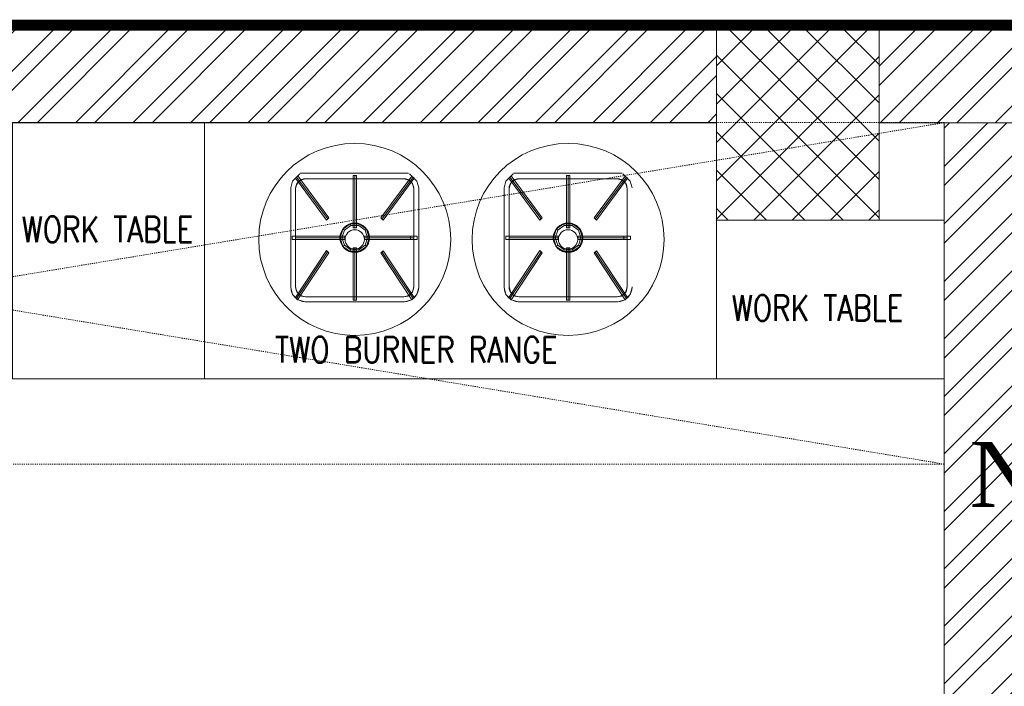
# Model space of a CAD drawing. Header units: inches. Extents: x 105152 to 158499, y 12149 to 30915.
# Tile 52 of 256: x 123900 to 123990, y 21542 to 21603. Entities that reach past the tile are written whole.
import ezdxf

# ---------------------------------------------------------------- set-up
doc = ezdxf.new("R2010")
doc.units = ezdxf.units.IN
doc.header["$MEASUREMENT"] = 0
doc.linetypes.add('HIDDEN', pattern=[0.375, 0.25, -0.125])
for name, color, linetype, lineweight in [('AR - PLAN', 251, 'Continuous', 5), ('DRAINAGE ', 7, 'Continuous', 9), ('FLOOR RAISE', 4, 'Continuous', 5), ('KIT TEXT.', 5, 'Continuous', 5), ('PD_BRICK WALL_115', 134, 'Continuous', 30), ('PD_COLUMN', 2, 'Continuous', 60), ('PD_HATCH', 45, 'Continuous', 9), ('PP-TEXT', 7, 'Continuous', 40)]:
    doc.layers.add(name, color=color, linetype=linetype, lineweight=lineweight)
doc.layers.add('KIT EQUIPMENT', color=7, linetype='Continuous')
doc.layers.add('PD_025_TEXT', color=61, linetype='Continuous')
doc.styles.add('Arial', font='GOTHIC.TTF')
doc.styles.add('ISO', font='isocp.shx', dxfattribs={"height": 250})

# ---------------------------------------------------------------- blocks, each defined once
blk = doc.blocks.new('A$C6E471120')
at = {"layer": 'KIT EQUIPMENT', "color": 251, "linetype": 'HIDDEN', "lineweight": 5, "ltscale": 0.025}
for p, q in [((0, -800), (-4838.7, 0)), ((-4838.7, -800), (0, 0))]:
    blk.add_line(p, q, dxfattribs=at)
at = {"layer": 'KIT EQUIPMENT', "color": 251, "lineweight": 5}
for p, q in [((-1526.9, -136.9, -370.3), (-1531.2, -152.9, -370.3)), ((-1509.8, -119.8, -370.3), (-1526.9, -136.9, -370.3)), ((-1517.5, -127.6, -1064.6), (-1444.5, -225.7, -717.4)), ((-1508.1, -134.4, -370.3), (-1516.5, -142.9, -370.3)), ((-1508.1, -134.4, -416.6), (-1516.5, -142.9, -416.6)), ((-1254.8, -118.3, -416.6), (-1509, -118.3, -416.6)), ((-1496.5, -131.3, -370.3), (-1508.1, -134.4, -370.3)), ((-1496.5, -131.3, -416.6), (-1508.1, -134.4, -416.6)), ((-1265.9, -131.3, -370.3), (-1496.5, -131.3, -370.3)), ((-1265.9, -131.3, -416.6), (-1496.5, -131.3, -416.6)), ((-1265.9, -131.3, -1064.6), (-1496.5, -131.3, -1064.6)), ((-1381.2, -246.6, -717.4), (-1381.2, -125.5, -1064.6)), ((-1317.5, -225.8, -717.4), (-1244.4, -127.7, -1064.6)), ((-1254.4, -134.4, -370.3), (-1265.9, -131.3, -370.3)), ((-1254.4, -134.4, -416.6), (-1265.9, -131.3, -416.6)), ((-1245.9, -142.9, -370.3), (-1254.4, -134.4, -370.3)), ((-1245.9, -142.9, -416.6), (-1254.4, -134.4, -416.6)), ((-1235.5, -136.9, -370.3), (-1252.7, -119.8, -370.3)), ((-1231.2, -152.9, -370.3), (-1235.5, -136.9, -370.3)), ((-1026.9, -136.9, -370.3), (-1031.2, -152.9, -370.3)), ((-1009.8, -119.8, -370.3), (-1026.9, -136.9, -370.3)), ((-1017.5, -127.6, -1064.6), (-944.5, -225.7, -717.4)), ((-1008.1, -134.4, -370.3), (-1016.5, -142.9, -370.3)), ((-1008.1, -134.4, -416.6), (-1016.5, -142.9, -416.6)), ((-754.8, -118.3, -416.6), (-1009, -118.3, -416.6)), ((-996.5, -131.3, -370.3), (-1008.1, -134.4, -370.3)), ((-996.5, -131.3, -416.6), (-1008.1, -134.4, -416.6)), ((-765.9, -131.3, -370.3), (-996.5, -131.3, -370.3)), ((-765.9, -131.3, -416.6), (-996.5, -131.3, -416.6)), ((-765.9, -131.3, -1064.6), (-996.5, -131.3, -1064.6)), ((-881.2, -246.6, -717.4), (-881.2, -125.5, -1064.6)), ((-817.5, -225.8, -717.4), (-744.4, -127.7, -1064.6)), ((-754.4, -134.4, -370.3), (-765.9, -131.3, -370.3)), ((-754.4, -134.4, -416.6), (-765.9, -131.3, -416.6)), ((-745.9, -142.9, -370.3), (-754.4, -134.4, -370.3)), ((-745.9, -142.9, -416.6), (-754.4, -134.4, -416.6)), ((-735.5, -136.9, -370.3), (-752.7, -119.8, -370.3)), ((-731.2, -152.9, -370.3), (-735.5, -136.9, -370.3)), ((-1531.2, -152.9, -370.3), (-1531.2, -386.6, 324)), ((-1531.2, -154.5, -1064.6), (-1531.2, -385, -370.3)), ((-1516.5, -142.9, -370.3), (-1519.6, -154.5, -370.3)), ((-1516.5, -142.9, -416.6), (-1519.6, -154.5, -416.6)), ((-1519.6, -154.5, -370.3), (-1519.6, -385, 324)), ((-1519.6, -154.5, -1064.6), (-1519.6, -385, -370.3)), ((-1242.8, -154.5, -370.3), (-1245.9, -142.9, -370.3)), ((-1242.8, -154.5, -416.6), (-1245.9, -142.9, -416.6)), ((-1242.8, -154.5, -1064.6), (-1242.8, -385, -370.3)), ((-1242.8, -154.5, -370.3), (-1242.8, -385, 324)), ((-1242.8, -385, 324), (-1242.8, -154.5, -370.3)), ((-1231.2, -386.6, 324), (-1231.2, -152.9, -370.3)), ((-1231.2, -152.9, -370.3), (-1231.2, -386.6, 324)), ((-1231.2, -385, -370.3), (-1231.2, -154.5, -1064.6)), ((-1231.2, -154.5, -1064.6), (-1231.2, -385, -370.3)), ((-1031.2, -152.9, -370.3), (-1031.2, -386.6, 324)), ((-1031.2, -154.5, -1064.6), (-1031.2, -385, -370.3)), ((-1016.5, -142.9, -370.3), (-1019.6, -154.5, -370.3)), ((-1016.5, -142.9, -416.6), (-1019.6, -154.5, -416.6)), ((-1019.6, -154.5, -370.3), (-1019.6, -385, 324)), ((-1019.6, -154.5, -1064.6), (-1019.6, -385, -370.3)), ((-742.8, -154.5, -370.3), (-745.9, -142.9, -370.3)), ((-742.8, -154.5, -416.6), (-745.9, -142.9, -416.6)), ((-742.8, -154.5, -1064.6), (-742.8, -385, -370.3)), ((-742.8, -154.5, -370.3), (-742.8, -385, 324)), ((-742.8, -385, 324), (-742.8, -154.5, -370.3)), ((-1411.3, -269.8, -46.3), (-1405.5, -252.1, -46.3)), ((-1405.5, -252.1, -46.3), (-1390.5, -241.2, -46.3)), ((-1390.5, -241.2, -46.3), (-1371.9, -241.2, -46.3)), ((-1371.9, -241.2, -46.3), (-1356.9, -252.1, -46.3)), ((-1356.9, -252.1, -46.3), (-1351.2, -269.8, -46.3)), ((-911.3, -269.8, -46.3), (-905.5, -252.1, -46.3)), ((-905.5, -252.1, -46.3), (-890.5, -241.2, -46.3)), ((-890.5, -241.2, -46.3), (-871.9, -241.2, -46.3)), ((-871.9, -241.2, -46.3), (-856.9, -252.1, -46.3)), ((-856.9, -252.1, -46.3), (-851.2, -269.8, -46.3)), ((-1404.4, -269.8, -717.4), (-1519.6, -269.8, -717.4)), ((-1405.5, -287.4, -46.3), (-1411.3, -269.8, -46.3)), ((-1242.8, -269.8, -717.4), (-1358.1, -269.8, -717.4)), ((-1351.2, -269.8, -46.3), (-1356.9, -287.4, -46.3)), ((-904.4, -269.8, -717.4), (-1019.6, -269.8, -717.4)), ((-905.5, -287.4, -46.3), (-911.3, -269.8, -46.3)), ((-742.8, -269.8, -717.4), (-858.1, -269.8, -717.4)), ((-851.2, -269.8, -46.3), (-856.9, -287.4, -46.3)), ((-1390.5, -298.3, -46.3), (-1405.5, -287.4, -46.3)), ((-1371.9, -298.3, -46.3), (-1390.5, -298.3, -46.3)), ((-1381.2, -414, -370.3), (-1381.2, -292.9, -717.4)), ((-1356.9, -287.4, -46.3), (-1371.9, -298.3, -46.3)), ((-890.5, -298.3, -46.3), (-905.5, -287.4, -46.3)), ((-871.9, -298.3, -46.3), (-890.5, -298.3, -46.3)), ((-881.2, -414, -370.3), (-881.2, -292.9, -717.4)), ((-856.9, -287.4, -46.3), (-871.9, -298.3, -46.3)), ((-1517.6, -412.3, -370.3), (-1444.6, -302.6, -717.4)), ((-1317.5, -302.7, -717.4), (-1244.5, -412.4, -370.3)), ((-1017.6, -412.3, -370.3), (-944.6, -302.6, -717.4)), ((-817.5, -302.7, -717.4), (-744.5, -412.4, -370.3)), ((-1531.2, -386.6, 324), (-1526.9, -402.6, 324)), ((-1519.6, -385, 324), (-1516.5, -396.6, 324)), ((-1245.9, -396.6, 324), (-1242.8, -385, 324)), ((-1235.5, -402.6, 324), (-1231.2, -386.6, 324)), ((-1031.2, -386.6, 324), (-1026.9, -402.6, 324)), ((-1019.6, -385, 324), (-1016.5, -396.6, 324)), ((-745.9, -396.6, 324), (-742.8, -385, 324)), ((-735.5, -402.6, 324), (-731.2, -386.6, 324)), ((-1526.9, -402.6, 324), (-1514.1, -415.5, 324)), ((-1516.5, -396.6, 324), (-1508.1, -405.1, 324)), ((-1508.1, -405.1, 324), (-1496.5, -408.2, 324)), ((-1496.5, -408.2, 324), (-1265.9, -408.2, 324)), ((-1496.5, -408.2, -370.3), (-1265.9, -408.2, -370.3)), ((-1265.9, -408.2, 324), (-1254.4, -405.1, 324)), ((-1254.4, -405.1, 324), (-1245.9, -396.6, 324)), ((-1248.4, -415.5, 324), (-1235.5, -402.6, 324)), ((-1026.9, -402.6, 324), (-1014.1, -415.5, 324)), ((-1016.5, -396.6, 324), (-1008.1, -405.1, 324)), ((-1008.1, -405.1, 324), (-996.5, -408.2, 324)), ((-996.5, -408.2, 324), (-765.9, -408.2, 324)), ((-996.5, -408.2, -370.3), (-765.9, -408.2, -370.3)), ((-765.9, -408.2, 324), (-754.4, -405.1, 324)), ((-754.4, -405.1, 324), (-745.9, -396.6, 324)), ((-748.4, -415.5, 324), (-735.5, -402.6, 324)), ((-1514.1, -415.5, 324), (-1498, -419.8, 324)), ((-1264.4, -419.8, 324), (-1498, -419.8, 324)), ((-1498, -419.8, 324), (-1264.4, -419.8, 324)), ((-1264.4, -419.8, 324), (-1498, -419.8, 324)), ((-1265.9, -419.8, -370.3), (-1496.5, -419.8, -370.3)), ((-1496.5, -419.8, -370.3), (-1265.9, -419.8, -370.3)), ((-1264.4, -419.8, 324), (-1248.4, -415.5, 324)), ((-1014.1, -415.5, 324), (-998, -419.8, 324)), ((-764.4, -419.8, 324), (-998, -419.8, 324)), ((-998, -419.8, 324), (-764.4, -419.8, 324)), ((-764.4, -419.8, 324), (-998, -419.8, 324)), ((-765.9, -419.8, -370.3), (-996.5, -419.8, -370.3)), ((-996.5, -419.8, -370.3), (-765.9, -419.8, -370.3)), ((-764.4, -419.8, 324), (-748.4, -415.5, 324))]:
    blk.add_line(p, q, dxfattribs=at)
at = {"layer": 'KIT EQUIPMENT', "color": 251, "linetype": 'HIDDEN', "lineweight": 5, "ltscale": 0.025}
blk.add_lwpolyline([(0, -800), (-4838.7, -800), (-4838.7, 0), (0, 0)], close=True, dxfattribs=at)
at = {"layer": 'KIT EQUIPMENT', "color": 251, "lineweight": 5}
for points in [[(-1733.4, -600), (-2183.4, -600), (-2183.4, 0), (-1733.4, 0)], [(-1733.4, -600), (-1733.4, 0), (-533.4, 0), (-533.4, -600)], [(-533.4, -228.6), (0, -228.6), (0, -600), (-533.4, -600)]]:
    blk.add_lwpolyline(points, close=True, dxfattribs=at)
for centre, radius in [((-1381.2, -273.6), 225), ((-881.2, -273.6), 225), ((-1381.2, -269.8, -717.4), 34.7), ((-1381.2, -273.6), 22.7), ((-881.2, -269.8, -717.4), 34.7), ((-881.2, -273.6), 22.7)]:
    blk.add_circle(centre, radius, dxfattribs=at)
for centre, radius, start, end in [((-1496.5, -154.5, -1064.6), 23.1, 90, 180), ((-1265.9, -154.5, -1064.6), 23.1, 0, 90), ((-996.5, -154.5, -1064.6), 23.1, 90, 180), ((-765.9, -154.5, -1064.6), 23.1, 0, 90), ((-1496.5, -385, -370.3), 34.7, 180, 270), ((-1496.5, -385, -370.3), 23.1, 180, 270), ((-1265.9, -385, -370.3), 23.1, 270, 0), ((-1265.9, -385, -370.3), 34.7, 270, 0), ((-996.5, -385, -370.3), 34.7, 180, 270), ((-996.5, -385, -370.3), 23.1, 180, 270), ((-765.9, -385, -370.3), 23.1, 270, 0), ((-765.9, -385, -370.3), 34.7, 270, 0)]:
    blk.add_arc(centre, radius, start, end, dxfattribs=at)
for points in [[(-1520.3, -130.3, -347.1), (-1514.8, -124.9, -347.1), (-1441.8, -223), (-1447.3, -228.4)], [(-1447.3, -228.4, -15.4), (-1441.8, -223, -15.4), (-1514.8, -124.9, -362.6), (-1520.3, -130.3, -362.6)], [(-1520.3, -130.3, -362.6), (-1514.8, -124.9, -362.6), (-1514.8, -124.9, -362.6)], [(-1520.3, -130.3, -347.1), (-1520.3, -130.3, -362.6), (-1514.8, -124.9, -362.6), (-1514.8, -124.9, -347.1)], [(-1520.3, -130.3, -347.1), (-1520.3, -130.3, -347.1), (-1447.3, -228.4)], [(-1447.3, -228.4), (-1447.3, -228.4, -15.4), (-1520.3, -130.3, -362.6), (-1520.3, -130.3, -347.1)], [(-1514.8, -124.9, -362.6), (-1514.8, -124.9, -362.6), (-1441.8, -223, -15.4)], [(-1514.8, -124.9, -347.1), (-1514.8, -124.9, -362.6), (-1441.8, -223, -15.4), (-1441.8, -223)], [(-1384.9, -123.6, -347.1), (-1377.2, -123.6, -347.1), (-1377.2, -246.8), (-1384.9, -246.8)], [(-1384.9, -123.6, -347.1), (-1384.9, -123.6, -347.1), (-1384.9, -246.8)], [(-1384.9, -246.8, -15.4), (-1377.2, -246.8, -15.4), (-1377.2, -123.6, -362.6), (-1384.9, -123.6, -362.6)], [(-1384.9, -246.8), (-1384.9, -246.8, -15.4), (-1384.9, -123.6, -362.6), (-1384.9, -123.6, -347.1)], [(-1377.2, -123.6, -362.6), (-1377.2, -123.6, -362.6), (-1377.2, -246.8, -15.4)], [(-1377.2, -123.6, -347.1), (-1377.2, -123.6, -362.6), (-1377.2, -246.8, -15.4), (-1377.2, -246.8)], [(-1247.2, -125, -347.1), (-1241.7, -130.4, -347.1), (-1314.7, -228.5), (-1320.2, -223)], [(-1247.2, -125, -347.1), (-1247.2, -125, -347.1), (-1320.2, -223)], [(-1320.2, -223, -15.4), (-1314.7, -228.5, -15.4), (-1241.7, -130.4, -362.6), (-1247.2, -125, -362.6)], [(-1320.2, -223), (-1320.2, -223, -15.4), (-1247.2, -125, -362.6), (-1247.2, -125, -347.1)], [(-1241.7, -130.4, -362.6), (-1241.7, -130.4, -362.6), (-1314.7, -228.5, -15.4)], [(-1241.7, -130.4, -347.1), (-1241.7, -130.4, -362.6), (-1314.7, -228.5, -15.4), (-1314.7, -228.5)], [(-1247.2, -125, -362.6), (-1241.7, -130.4, -362.6), (-1241.7, -130.4, -362.6)], [(-1247.2, -125, -347.1), (-1247.2, -125, -362.6), (-1241.7, -130.4, -362.6), (-1241.7, -130.4, -347.1)], [(-1020.3, -130.3, -347.1), (-1014.8, -124.9, -347.1), (-941.8, -223), (-947.3, -228.4)], [(-947.3, -228.4, -15.4), (-941.8, -223, -15.4), (-1014.8, -124.9, -362.6), (-1020.3, -130.3, -362.6)], [(-1020.3, -130.3, -362.6), (-1014.8, -124.9, -362.6), (-1014.8, -124.9, -362.6)], [(-1020.3, -130.3, -347.1), (-1020.3, -130.3, -362.6), (-1014.8, -124.9, -362.6), (-1014.8, -124.9, -347.1)], [(-1020.3, -130.3, -347.1), (-1020.3, -130.3, -347.1), (-947.3, -228.4)], [(-947.3, -228.4), (-947.3, -228.4, -15.4), (-1020.3, -130.3, -362.6), (-1020.3, -130.3, -347.1)], [(-1014.8, -124.9, -362.6), (-1014.8, -124.9, -362.6), (-941.8, -223, -15.4)], [(-1014.8, -124.9, -347.1), (-1014.8, -124.9, -362.6), (-941.8, -223, -15.4), (-941.8, -223)], [(-884.9, -123.6, -347.1), (-877.2, -123.6, -347.1), (-877.2, -246.8), (-884.9, -246.8)], [(-884.9, -123.6, -347.1), (-884.9, -123.6, -347.1), (-884.9, -246.8)], [(-884.9, -246.8, -15.4), (-877.2, -246.8, -15.4), (-877.2, -123.6, -362.6), (-884.9, -123.6, -362.6)], [(-884.9, -246.8), (-884.9, -246.8, -15.4), (-884.9, -123.6, -362.6), (-884.9, -123.6, -347.1)], [(-877.2, -123.6, -362.6), (-877.2, -123.6, -362.6), (-877.2, -246.8, -15.4)], [(-877.2, -123.6, -347.1), (-877.2, -123.6, -362.6), (-877.2, -246.8, -15.4), (-877.2, -246.8)], [(-747.2, -125, -347.1), (-741.7, -130.4, -347.1), (-814.7, -228.5), (-820.2, -223)], [(-747.2, -125, -347.1), (-747.2, -125, -347.1), (-820.2, -223)], [(-820.2, -223, -15.4), (-814.7, -228.5, -15.4), (-741.7, -130.4, -362.6), (-747.2, -125, -362.6)], [(-820.2, -223), (-820.2, -223, -15.4), (-747.2, -125, -362.6), (-747.2, -125, -347.1)], [(-741.7, -130.4, -362.6), (-741.7, -130.4, -362.6), (-814.7, -228.5, -15.4)], [(-741.7, -130.4, -347.1), (-741.7, -130.4, -362.6), (-814.7, -228.5, -15.4), (-814.7, -228.5)], [(-747.2, -125, -362.6), (-741.7, -130.4, -362.6), (-741.7, -130.4, -362.6)], [(-747.2, -125, -347.1), (-747.2, -125, -362.6), (-741.7, -130.4, -362.6), (-741.7, -130.4, -347.1)], [(-1467.2, -160.3, -910.3), (-1467.2, -160.3, -910.3), (-1467.2, -160.3, -1010.6), (-1467.2, -160.3, -910.3)], [(-967.2, -160.3, -910.3), (-967.2, -160.3, -910.3), (-967.2, -160.3, -1010.6), (-967.2, -160.3, -910.3)], [(-1447.3, -228.4), (-1441.8, -223), (-1441.8, -223, -15.4), (-1447.3, -228.4, -15.4)], [(-1447.3, -228.4), (-1447.3, -228.4), (-1447.3, -228.4, -15.4), (-1447.3, -228.4)], [(-1320.2, -223), (-1314.7, -228.5), (-1314.7, -228.5, -15.4), (-1320.2, -223, -15.4)], [(-1320.2, -223), (-1320.2, -223), (-1320.2, -223, -15.4), (-1320.2, -223)], [(-947.3, -228.4), (-941.8, -223), (-941.8, -223, -15.4), (-947.3, -228.4, -15.4)], [(-947.3, -228.4), (-947.3, -228.4), (-947.3, -228.4, -15.4), (-947.3, -228.4)], [(-820.2, -223), (-814.7, -228.5), (-814.7, -228.5, -15.4), (-820.2, -223, -15.4)], [(-820.2, -223), (-820.2, -223), (-820.2, -223, -15.4), (-820.2, -223)], [(-1415.3, -269.8, -69.4), (-1411.3, -269.8, -46.3), (-1405.5, -252.1, -46.3), (-1408.8, -249.7, -69.4)], [(-1408.8, -249.7, -69.4), (-1405.5, -252.1, -46.3), (-1390.5, -241.2, -46.3), (-1391.8, -237.3, -69.4)], [(-1391.8, -237.3, -69.4), (-1390.5, -241.2, -46.3), (-1371.9, -241.2, -46.3), (-1370.7, -237.3, -69.4)], [(-1384.9, -246.8), (-1377.2, -246.8), (-1377.2, -246.8, -15.4), (-1384.9, -246.8, -15.4)], [(-1384.9, -246.8), (-1384.9, -246.8), (-1384.9, -246.8, -15.4), (-1384.9, -246.8)], [(-1370.7, -237.3, -69.4), (-1371.9, -241.2, -46.3), (-1356.9, -252.1, -46.3), (-1353.6, -249.7, -69.4)], [(-1353.6, -249.7, -69.4), (-1356.9, -252.1, -46.3), (-1351.2, -269.8, -46.3), (-1347.1, -269.8, -69.4)], [(-915.3, -269.8, -69.4), (-911.3, -269.8, -46.3), (-905.5, -252.1, -46.3), (-908.8, -249.7, -69.4)], [(-908.8, -249.7, -69.4), (-905.5, -252.1, -46.3), (-890.5, -241.2, -46.3), (-891.8, -237.3, -69.4)], [(-891.8, -237.3, -69.4), (-890.5, -241.2, -46.3), (-871.9, -241.2, -46.3), (-870.7, -237.3, -69.4)], [(-884.9, -246.8), (-877.2, -246.8), (-877.2, -246.8, -15.4), (-884.9, -246.8, -15.4)], [(-884.9, -246.8), (-884.9, -246.8), (-884.9, -246.8, -15.4), (-884.9, -246.8)], [(-870.7, -237.3, -69.4), (-871.9, -241.2, -46.3), (-856.9, -252.1, -46.3), (-853.6, -249.7, -69.4)], [(-853.6, -249.7, -69.4), (-856.9, -252.1, -46.3), (-851.2, -269.8, -46.3), (-847.1, -269.8, -69.4)], [(-1527.4, -273.6, -702), (-1527.4, -265.9, -702), (-1404.4, -265.9, -702), (-1404.4, -273.6, -702)], [(-1404.4, -273.6, -717.4), (-1404.4, -265.9, -717.4), (-1527.4, -265.9, -717.4), (-1527.4, -273.6, -717.4)], [(-1527.4, -273.6, -15.4), (-1527.4, -265.9, -15.4), (-1527.4, -265.9, -15.4)], [(-1527.4, -273.6), (-1527.4, -273.6, -15.4), (-1527.4, -265.9, -15.4), (-1527.4, -265.9)], [(-1527.4, -265.9, -717.4), (-1527.4, -265.9, -717.4), (-1404.4, -265.9, -717.4)], [(-1527.4, -265.9, -702), (-1527.4, -265.9, -717.4), (-1404.4, -265.9, -717.4), (-1404.4, -265.9, -702)], [(-1527.4, -273.6, -702), (-1527.4, -273.6, -702), (-1404.4, -273.6, -702)], [(-1404.4, -273.6, -702), (-1404.4, -273.6, -717.4), (-1527.4, -273.6, -717.4), (-1527.4, -273.6, -702)], [(-1408.8, -289.8, -69.4), (-1405.5, -287.4, -46.3), (-1411.3, -269.8, -46.3), (-1415.3, -269.8, -69.4)], [(-1404.4, -273.6), (-1404.4, -265.9), (-1404.4, -265.9, -15.4), (-1404.4, -273.6, -15.4)], [(-1404.4, -273.6), (-1404.4, -273.6), (-1404.4, -273.6, -15.4), (-1404.4, -273.6)], [(-1235.1, -265.9), (-1235.1, -273.6), (-1358.1, -273.6), (-1358.1, -265.9)], [(-1235.1, -265.9), (-1235.1, -265.9), (-1358.1, -265.9)], [(-1358.1, -265.9), (-1358.1, -273.6), (-1358.1, -273.6, -15.4), (-1358.1, -265.9, -15.4)], [(-1358.1, -265.9), (-1358.1, -265.9), (-1358.1, -265.9, -15.4), (-1358.1, -265.9)], [(-1358.1, -265.9, -15.4), (-1358.1, -273.6, -15.4), (-1235.1, -273.6, -15.4), (-1235.1, -265.9, -15.4)], [(-1358.1, -265.9), (-1358.1, -265.9, -15.4), (-1235.1, -265.9, -15.4), (-1235.1, -265.9)], [(-1235.1, -273.6, -15.4), (-1235.1, -273.6, -15.4), (-1358.1, -273.6, -15.4)], [(-1235.1, -273.6), (-1235.1, -273.6, -15.4), (-1358.1, -273.6, -15.4), (-1358.1, -273.6)], [(-1347.1, -269.8, -69.4), (-1351.2, -269.8, -46.3), (-1356.9, -287.4, -46.3), (-1353.6, -289.8, -69.4)], [(-1250.5, -273.6, -15.4), (-1250.5, -265.9, -15.4), (-1250.5, -265.9, -15.4)], [(-1250.5, -273.6), (-1250.5, -273.6, -15.4), (-1250.5, -265.9, -15.4), (-1250.5, -265.9)], [(-1235.1, -265.9, -15.4), (-1235.1, -273.6, -15.4), (-1235.1, -273.6, -15.4)], [(-1235.1, -265.9), (-1235.1, -265.9, -15.4), (-1235.1, -273.6, -15.4), (-1235.1, -273.6)], [(-1027.4, -273.6, -702), (-1027.4, -265.9, -702), (-904.4, -265.9, -702), (-904.4, -273.6, -702)], [(-904.4, -273.6, -717.4), (-904.4, -265.9, -717.4), (-1027.4, -265.9, -717.4), (-1027.4, -273.6, -717.4)], [(-1027.4, -273.6, -15.4), (-1027.4, -265.9, -15.4), (-1027.4, -265.9, -15.4)], [(-1027.4, -273.6), (-1027.4, -273.6, -15.4), (-1027.4, -265.9, -15.4), (-1027.4, -265.9)], [(-1027.4, -265.9, -717.4), (-1027.4, -265.9, -717.4), (-904.4, -265.9, -717.4)], [(-1027.4, -265.9, -702), (-1027.4, -265.9, -717.4), (-904.4, -265.9, -717.4), (-904.4, -265.9, -702)], [(-1027.4, -273.6, -702), (-1027.4, -273.6, -702), (-904.4, -273.6, -702)], [(-904.4, -273.6, -702), (-904.4, -273.6, -717.4), (-1027.4, -273.6, -717.4), (-1027.4, -273.6, -702)], [(-908.8, -289.8, -69.4), (-905.5, -287.4, -46.3), (-911.3, -269.8, -46.3), (-915.3, -269.8, -69.4)], [(-904.4, -273.6), (-904.4, -265.9), (-904.4, -265.9, -15.4), (-904.4, -273.6, -15.4)], [(-904.4, -273.6), (-904.4, -273.6), (-904.4, -273.6, -15.4), (-904.4, -273.6)], [(-735.1, -265.9), (-735.1, -273.6), (-858.1, -273.6), (-858.1, -265.9)], [(-735.1, -265.9), (-735.1, -265.9), (-858.1, -265.9)], [(-858.1, -265.9), (-858.1, -273.6), (-858.1, -273.6, -15.4), (-858.1, -265.9, -15.4)], [(-858.1, -265.9), (-858.1, -265.9), (-858.1, -265.9, -15.4), (-858.1, -265.9)], [(-858.1, -265.9, -15.4), (-858.1, -273.6, -15.4), (-735.1, -273.6, -15.4), (-735.1, -265.9, -15.4)], [(-858.1, -265.9), (-858.1, -265.9, -15.4), (-735.1, -265.9, -15.4), (-735.1, -265.9)], [(-735.1, -273.6, -15.4), (-735.1, -273.6, -15.4), (-858.1, -273.6, -15.4)], [(-735.1, -273.6), (-735.1, -273.6, -15.4), (-858.1, -273.6, -15.4), (-858.1, -273.6)], [(-847.1, -269.8, -69.4), (-851.2, -269.8, -46.3), (-856.9, -287.4, -46.3), (-853.6, -289.8, -69.4)], [(-750.5, -273.6, -15.4), (-750.5, -265.9, -15.4), (-750.5, -265.9, -15.4)], [(-750.5, -273.6), (-750.5, -273.6, -15.4), (-750.5, -265.9, -15.4), (-750.5, -265.9)], [(-735.1, -265.9, -15.4), (-735.1, -273.6, -15.4), (-735.1, -273.6, -15.4)], [(-735.1, -265.9), (-735.1, -265.9, -15.4), (-735.1, -273.6, -15.4), (-735.1, -273.6)], [(-1514.9, -415, 347.1), (-1520.3, -409.6, 347.1), (-1447.3, -299.9), (-1441.9, -305.3)], [(-1441.9, -305.3, -15.4), (-1447.3, -299.9, -15.4), (-1520.3, -409.6, 331.7), (-1514.9, -415, 331.7)], [(-1520.3, -409.6, 331.7), (-1520.3, -409.6, 331.7), (-1447.3, -299.9, -15.4)], [(-1520.3, -409.6, 347.1), (-1520.3, -409.6, 331.7), (-1447.3, -299.9, -15.4), (-1447.3, -299.9)], [(-1441.9, -305.3), (-1447.3, -299.9), (-1447.3, -299.9, -15.4), (-1441.9, -305.3, -15.4)], [(-1391.8, -302.2, -69.4), (-1390.5, -298.3, -46.3), (-1405.5, -287.4, -46.3), (-1408.8, -289.8, -69.4)], [(-1370.7, -302.2, -69.4), (-1371.9, -298.3, -46.3), (-1390.5, -298.3, -46.3), (-1391.8, -302.2, -69.4)], [(-1377.2, -415.9, 347.1), (-1384.9, -415.9, 347.1), (-1384.9, -293.1), (-1377.2, -293.1)], [(-1377.2, -293.1), (-1384.9, -293.1), (-1384.9, -293.1, -15.4), (-1377.2, -293.1, -15.4)], [(-1377.2, -293.1, -15.4), (-1384.9, -293.1, -15.4), (-1384.9, -415.9, 331.7), (-1377.2, -415.9, 331.7)], [(-1384.9, -415.9, 331.7), (-1384.9, -415.9, 331.7), (-1384.9, -293.1, -15.4)], [(-1384.9, -415.9, 347.1), (-1384.9, -415.9, 331.7), (-1384.9, -293.1, -15.4), (-1384.9, -293.1)], [(-1377.2, -415.9, 347.1), (-1377.2, -415.9, 347.1), (-1377.2, -293.1)], [(-1377.2, -293.1), (-1377.2, -293.1), (-1377.2, -293.1, -15.4), (-1377.2, -293.1)], [(-1377.2, -293.1), (-1377.2, -293.1, -15.4), (-1377.2, -415.9, 331.7), (-1377.2, -415.9, 347.1)], [(-1353.6, -289.8, -69.4), (-1356.9, -287.4, -46.3), (-1371.9, -298.3, -46.3), (-1370.7, -302.2, -69.4)], [(-1241.8, -409.6, 347.1), (-1247.2, -415.1, 347.1), (-1320.3, -305.4), (-1314.8, -300)], [(-1314.8, -300), (-1320.3, -305.4), (-1320.3, -305.4, -15.4), (-1314.8, -300, -15.4)], [(-1314.8, -300, -15.4), (-1320.3, -305.4, -15.4), (-1247.2, -415.1, 331.7), (-1241.8, -409.6, 331.7)], [(-1241.8, -409.6, 347.1), (-1241.8, -409.6, 347.1), (-1314.8, -300)], [(-1314.8, -300), (-1314.8, -300), (-1314.8, -300, -15.4), (-1314.8, -300)], [(-1314.8, -300), (-1314.8, -300, -15.4), (-1241.8, -409.6, 331.7), (-1241.8, -409.6, 347.1)], [(-1014.9, -415, 347.1), (-1020.3, -409.6, 347.1), (-947.3, -299.9), (-941.9, -305.3)], [(-941.9, -305.3, -15.4), (-947.3, -299.9, -15.4), (-1020.3, -409.6, 331.7), (-1014.9, -415, 331.7)], [(-1020.3, -409.6, 331.7), (-1020.3, -409.6, 331.7), (-947.3, -299.9, -15.4)], [(-1020.3, -409.6, 347.1), (-1020.3, -409.6, 331.7), (-947.3, -299.9, -15.4), (-947.3, -299.9)], [(-941.9, -305.3), (-947.3, -299.9), (-947.3, -299.9, -15.4), (-941.9, -305.3, -15.4)], [(-891.8, -302.2, -69.4), (-890.5, -298.3, -46.3), (-905.5, -287.4, -46.3), (-908.8, -289.8, -69.4)], [(-870.7, -302.2, -69.4), (-871.9, -298.3, -46.3), (-890.5, -298.3, -46.3), (-891.8, -302.2, -69.4)], [(-877.2, -415.9, 347.1), (-884.9, -415.9, 347.1), (-884.9, -293.1), (-877.2, -293.1)], [(-877.2, -293.1), (-884.9, -293.1), (-884.9, -293.1, -15.4), (-877.2, -293.1, -15.4)], [(-877.2, -293.1, -15.4), (-884.9, -293.1, -15.4), (-884.9, -415.9, 331.7), (-877.2, -415.9, 331.7)], [(-884.9, -415.9, 331.7), (-884.9, -415.9, 331.7), (-884.9, -293.1, -15.4)], [(-884.9, -415.9, 347.1), (-884.9, -415.9, 331.7), (-884.9, -293.1, -15.4), (-884.9, -293.1)], [(-877.2, -415.9, 347.1), (-877.2, -415.9, 347.1), (-877.2, -293.1)], [(-877.2, -293.1), (-877.2, -293.1), (-877.2, -293.1, -15.4), (-877.2, -293.1)], [(-877.2, -293.1), (-877.2, -293.1, -15.4), (-877.2, -415.9, 331.7), (-877.2, -415.9, 347.1)], [(-853.6, -289.8, -69.4), (-856.9, -287.4, -46.3), (-871.9, -298.3, -46.3), (-870.7, -302.2, -69.4)], [(-741.8, -409.6, 347.1), (-747.2, -415.1, 347.1), (-820.3, -305.4), (-814.8, -300)], [(-814.8, -300), (-820.3, -305.4), (-820.3, -305.4, -15.4), (-814.8, -300, -15.4)], [(-814.8, -300, -15.4), (-820.3, -305.4, -15.4), (-747.2, -415.1, 331.7), (-741.8, -409.6, 331.7)], [(-741.8, -409.6, 347.1), (-741.8, -409.6, 347.1), (-814.8, -300)], [(-814.8, -300), (-814.8, -300), (-814.8, -300, -15.4), (-814.8, -300)], [(-814.8, -300), (-814.8, -300, -15.4), (-741.8, -409.6, 331.7), (-741.8, -409.6, 347.1)], [(-1514.9, -415, 347.1), (-1514.9, -415, 347.1), (-1441.9, -305.3)], [(-1441.9, -305.3), (-1441.9, -305.3, -15.4), (-1514.9, -415, 331.7), (-1514.9, -415, 347.1)], [(-1441.9, -305.3), (-1441.9, -305.3), (-1441.9, -305.3, -15.4), (-1441.9, -305.3)], [(-1247.2, -415.1, 331.7), (-1247.2, -415.1, 331.7), (-1320.3, -305.4, -15.4)], [(-1247.2, -415.1, 347.1), (-1247.2, -415.1, 331.7), (-1320.3, -305.4, -15.4), (-1320.3, -305.4)], [(-1014.9, -415, 347.1), (-1014.9, -415, 347.1), (-941.9, -305.3)], [(-941.9, -305.3), (-941.9, -305.3, -15.4), (-1014.9, -415, 331.7), (-1014.9, -415, 347.1)], [(-941.9, -305.3), (-941.9, -305.3), (-941.9, -305.3, -15.4), (-941.9, -305.3)], [(-747.2, -415.1, 331.7), (-747.2, -415.1, 331.7), (-820.3, -305.4, -15.4)], [(-747.2, -415.1, 347.1), (-747.2, -415.1, 331.7), (-820.3, -305.4, -15.4), (-820.3, -305.4)], [(-1514.9, -415, 331.7), (-1520.3, -409.6, 331.7), (-1520.3, -409.6, 331.7)], [(-1514.9, -415, 347.1), (-1514.9, -415, 331.7), (-1520.3, -409.6, 331.7), (-1520.3, -409.6, 347.1)], [(-1241.8, -409.6, 331.7), (-1247.2, -415.1, 331.7), (-1247.2, -415.1, 331.7)], [(-1241.8, -409.6, 347.1), (-1241.8, -409.6, 331.7), (-1247.2, -415.1, 331.7), (-1247.2, -415.1, 347.1)], [(-1014.9, -415, 331.7), (-1020.3, -409.6, 331.7), (-1020.3, -409.6, 331.7)], [(-1014.9, -415, 347.1), (-1014.9, -415, 331.7), (-1020.3, -409.6, 331.7), (-1020.3, -409.6, 347.1)], [(-741.8, -409.6, 331.7), (-747.2, -415.1, 331.7), (-747.2, -415.1, 331.7)], [(-741.8, -409.6, 347.1), (-741.8, -409.6, 331.7), (-747.2, -415.1, 331.7), (-747.2, -415.1, 347.1)], [(-1377.2, -415.9, 331.7), (-1384.9, -415.9, 331.7), (-1384.9, -415.9, 331.7)], [(-1377.2, -415.9, 347.1), (-1377.2, -415.9, 331.7), (-1384.9, -415.9, 331.7), (-1384.9, -415.9, 347.1)], [(-877.2, -415.9, 331.7), (-884.9, -415.9, 331.7), (-884.9, -415.9, 331.7)], [(-877.2, -415.9, 347.1), (-877.2, -415.9, 331.7), (-884.9, -415.9, 331.7), (-884.9, -415.9, 347.1)]]:
    blk.add_3dface(points, dxfattribs=at)
at = {"layer": 'KIT TEXT.', "color": 251, "char_height": 60.175, "width": 1100.284, "attachment_point": 7, "style": 'ISO'}
for s, insert in [('{\\Fromans|c0;\\W0.8;WORK TABLE }', (-2161.9, -280.4, 488.6)), ('{\\Fromans|c0;\\W0.8;WORK TABLE }', (-497.9, -464.4, 488.6)), ('{\\Fromans|c0;\\W0.8;TWO BURNER RANGE }', (-1567.9, -562.2, 118.3))]:
    blk.add_mtext(s, dxfattribs=dict(at, insert=insert))
blk = doc.blocks.new('FIRST FLOOR PLAN 0')
at = {"layer": 'PD_HATCH', "lineweight": 5}
h = blk.add_hatch(dxfattribs=at)
h.set_pattern_fill('ANSI32', color=251, scale=10)
h.set_pattern_definition([(45, (-1110.15, -834.2493), (-2.65165, 2.65165), []), (45, (-1108.3824, -834.2493), (-2.65165, 2.65165), [])])
h.paths.add_polyline_path([(-1107, -791.5), (-1116, -791.5), (-1116, -873), (-1107, -873)])
h.paths.add_polyline_path([(-745.5, -939), (-915, -939), (-915, -948), (-745.5, -948)])
h.paths.add_polyline_path([(-561, -939), (-730.5, -939), (-730.5, -948), (-561, -948)])
h.paths.add_polyline_path([(-1107, -75), (-1116, -75), (-1116, -156.5), (-1107, -156.5)])
h.paths.add_polyline_path([(-1107, -171.5), (-1116, -171.5), (-1116, -311.5), (-1107, -311.5)])
h.paths.add_polyline_path([(-1107, -326.5), (-1116, -326.5), (-1116, -466.5), (-1107, -466.5)])
h.paths.add_polyline_path([(-1107, -481.5), (-1116, -481.5), (-1116, -621.5), (-1107, -621.5)])
h.paths.add_polyline_path([(-1107, -636.5), (-1116, -636.5), (-1116, -776.5), (-1107, -776.5)])
h.paths.add_polyline_path([(-15, 0), (-181.5, 0), (-181.5, -9), (-15, -9)])
h.paths.add_polyline_path([(-196.5, 0), (-361.5, 0), (-361.5, -9), (-196.5, -9)])
h.paths.add_polyline_path([(-376.5, 0), (-546, 0), (-546, -9), (-376.5, -9)])
h.paths.add_polyline_path([(-561, 0), (-730.5, 0), (-730.5, -9), (-561, -9)])
h.paths.add_polyline_path([(-930, 0), (-1041, 0), (-1041, -9), (-930, -9)])
h.paths.add_polyline_path([(-1056, 0), (-1116, 0), (-1116, -60), (-1107, -60), (-1107, -9), (-1056, -9)])
h.paths.add_polyline_path([(-1107, -888), (-1116, -888), (-1116, -948), (-1056, -948), (-1056, -939), (-1107, -939)])
h.paths.add_polyline_path([(-930, -939), (-1041, -939), (-1041, -948), (-930, -948)])
h.paths.add_polyline_path([(-521.25, -939), (-546, -939), (-546, -948), (-521.25, -948)])
h.paths.add_polyline_path([(-376.5, -939), (-401.25, -939), (-401.25, -948), (-376.5, -948)])
h.paths.add_polyline_path([(-339, -939), (-361.5, -939), (-361.5, -948), (-339, -948)])
h.paths.add_polyline_path([(-196.5, -939), (-219, -939), (-219, -948), (-196.5, -948)])
h.paths.add_polyline_path([(-159, -939), (-181.5, -939), (-181.5, -948), (-159, -948)])
h.paths.add_polyline_path([(-15, -939), (-39, -939), (-39, -948), (-15, -948)])
h.paths.add_polyline_path([(0, -930), (-9, -930)])
h.paths.add_polyline_path([(0, -791.5), (-9, -791.5), (-9, -930), (0, -930)])
h.paths.add_polyline_path([(0, -636.5), (-9, -636.5), (-9, -776.5), (0, -776.5)])
h.paths.add_polyline_path([(0, -326.5), (-9, -326.5), (-9, -621.5), (0, -621.5)])
h.paths.add_polyline_path([(0, -18), (-9, -18), (-9, -156.5), (0, -156.5)])
h.paths.add_polyline_path([(-18, -159.5), (-123, -159.5), (-123, -168.5), (-18, -168.5)])
h.paths.add_polyline_path([(-123, -171.5), (-132, -171.5), (-132, -249.5), (-123, -249.5)])
h.paths.add_polyline_path([(-132, -159.5), (-204, -159.5), (-204, -168.5), (-132, -168.5)])
h.paths.add_polyline_path([(-204, -171.5), (-213, -171.5), (-213, -249.5), (-204, -249.5)])
h.paths.add_polyline_path([(-213, -159.5), (-294, -159.5), (-294, -261.5), (-267, -261.5), (-267, -252.5), (-285, -252.5), (-285, -168.5), (-213, -168.5)])
h.paths.add_polyline_path([(-213, -252.5), (-231, -252.5), (-231, -261.5), (-213, -261.5)], flags=17)
h.paths.add_polyline_path([(-186, -252.5), (-204, -252.5), (-204, -261.5), (-186, -261.5)])
h.paths.add_polyline_path([(-132, -252.5), (-150, -252.5), (-150, -261.5), (-132, -261.5)])
h.paths.add_polyline_path([(-123, -261.5), (-132, -261.5), (-132, -324.5), (-123, -324.5)])
h.paths.add_polyline_path([(0, -310.5), (-9, -310.5), (-9, -311.5), (0, -311.5)])
h.paths.add_polyline_path([(0, -171.5), (-9, -171.5), (-9, -190.5), (0, -190.5)])
h.paths.add_polyline_path([(-878.25, -9), (-878.25, 0), (-915, 0), (-915, -9)])
h.paths.add_polyline_path([(-782.25, 0), (-782.25, -9), (-745.5, -9), (-745.5, 0)])
h = blk.add_hatch(dxfattribs=at)
h.set_pattern_fill('ANSI37', color=251, scale=20)
h.set_pattern_definition([(45, (144327.2833, 25769.4912), (-1.767766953, 1.767766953), []), (135, (144327.2833, 25769.4912), (-1.767766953, -1.767766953), [])])
h.paths.add_polyline_path([(-546, 0), (-561, 0), (-561, -18), (-546, -18)])
h = blk.add_hatch(dxfattribs=at)
h.set_pattern_fill('ANSI32', color=251, scale=10)
h.set_pattern_definition([(45, (-550.7706, -242.3818), (-2.65165, 2.65165), []), (45, (-549.0028, -242.3818), (-2.65165, 2.65165), [])])
h.paths.add_polyline_path([(-540, -240.3), (-583.25, -240.3), (-583.25, -244.8), (-540, -244.8)])
h.paths.add_polyline_path([(-625.25, -240.3), (-668.5, -240.3), (-668.5, -244.8), (-625.25, -244.8)], flags=17)
h.paths.add_polyline_path([(-540, -323.5), (-540, -328), (-378, -328), (-378, -323.5), (-531, -323.5), (-531, -234), (-471, -234), (-471, -258), (-466.5, -258), (-466.5, -234), (-387, -234), (-387, -262), (-382.5, -262), (-382.5, -103), (-378, -103), (-378, -98.5), (-387, -98.5), (-387, -225), (-531, -225), (-531, -9), (-540, -9)])
h.paths.add_polyline_path([(-595.5, -332.937), (-591, -332.937), (-591, -328), (-582, -328), (-582, -323.5), (-668.5, -323.5), (-668.5, -168), (-745.5, -168), (-745.5, -172.5), (-673, -172.5), (-673, -323.5), (-729, -323.5), (-729, -328), (-595.5, -328)])
at = {"layer": 'PD_BRICK WALL_115', "color": 251, "lineweight": 5}
for p, q in [((0, 0), (-782.25, 0)), ((-561, -9), (-730.5, -9)), ((-376.5, -9), (-546, -9))]:
    blk.add_line(p, q, dxfattribs=at)
blk.add_lwpolyline([(-378, -323.5), (-531, -323.5), (-531, -234), (-471, -234), (-471, -258), (-466.5, -258), (-466.5, -234), (-387, -234), (-387, -262), (-382.5, -262), (-382.5, -103), (-378, -103), (-378, -98.5), (-387, -98.5), (-387, -225), (-531, -225), (-531, -9), (-540, -9), (-540, -323.5), (-540, -323.5)], dxfattribs=at)
at = {"layer": 'PD_COLUMN', "color": 251, "lineweight": 5}
blk.add_lwpolyline([(-546, -18), (-561, -18), (-561, 0), (-546, 0)], close=True, dxfattribs=at)
at = {"layer": 'PD_025_TEXT', "color": 251, "xscale": 0.03937007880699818, "yscale": 0.03937007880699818, "zscale": 0.03937007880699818}
blk.add_blockref('A$C6E471120', (-540, -8.999), dxfattribs=at)
blk = doc.blocks.new('DRAINAGE')
at = {"layer": 'FLOOR RAISE', "const_width": 1}
blk.add_lwpolyline([(279.768, 645.092), (1025.268, 645.092), (1025.268, 488.592), (1007.268, 488.592), (1007.268, 485.592), (731.268, 485.592), (731.268, 383.592), (642.768, 383.592), (494.268, 383.592), (494.268, 317.092), (278.268, 317.092), (278.268, 335.092), (279.768, 335.092), (279.768, 645.092)], dxfattribs=at)
at = {"layer": 'PP-TEXT', "insert": (487.621, 600.519), "char_height": 6, "width": 26.6614, "attachment_point": 7, "style": 'Arial'}
blk.add_mtext('{\\fTimes New Roman|b0|i0|c0|p0;N.T}', dxfattribs=at)

msp = doc.modelspace()

# ---------------------------------------------------------------- block references
at = {"layer": 'AR - PLAN', "color": 251}
msp.add_blockref('FIRST FLOOR PLAN 0', (124524.885, 21602.603), dxfattribs=at)

# ---------------------------------------------------------------- next in the draw order: block references
at = {"layer": 'DRAINAGE '}
msp.add_blockref('DRAINAGE', (123499.617, 20957.511), dxfattribs=at)

doc.saveas('drawing.dxf')
